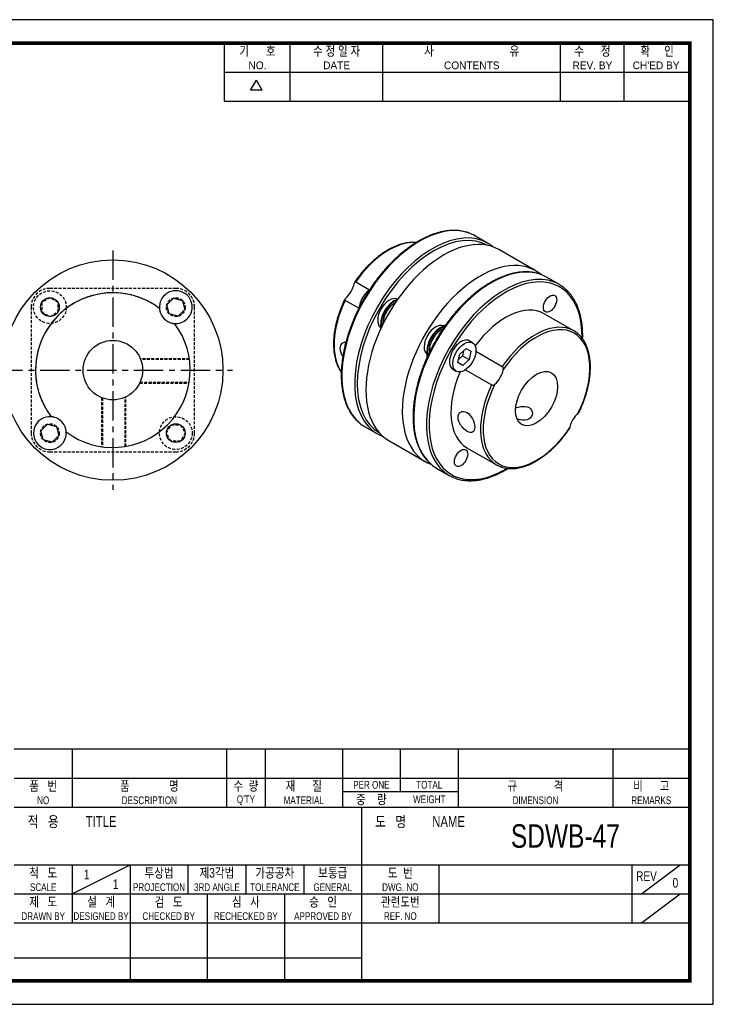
# Model space of a CAD drawing. Header units: millimetres. Extents: x 0 to 297, y 0 to 210.
# Tile 2 of 2: x 149 to 297, y 0 to 210. Entities that reach past the tile are written whole.
import ezdxf
from ezdxf.enums import TextEntityAlignment as Align

# ---------------------------------------------------------------- set-up
doc = ezdxf.new("R2010")
doc.units = ezdxf.units.MM
doc.header["$LTSCALE"] = 5
for name, pattern in [('CENTER', [2, 1.25, -0.25, 0.25, -0.25]), ('DASHED', [0.75, 0.5, -0.25]), ('HIDDEN2', [0.1875, 0.125, -0.0625])]:
    doc.linetypes.add(name, pattern=pattern)
doc.layers.get('0').update_dxf_attribs({"linetype": 'CONTINUOUS'})
for name, color, linetype in [('BM', 2, 'CONTINUOUS'), ('CT', 1, 'CENTER'), ('D', 7, 'CONTINUOUS'), ('HD', 4, 'DASHED')]:
    doc.layers.add(name, color=color, linetype=linetype)
doc.styles.get("Standard").update_dxf_attribs({"font": 'Gulim.ttf', "width": 0.8, "height": 3})

msp = doc.modelspace()

# ---------------------------------------------------------------- linework, layer by layer
for p, q in [((192.71392, 192.64074), (192.71392, 205)), ((206.72109, 192.64074), (206.72109, 205)), ((226.49591, 192.64074), (226.49591, 205)), ((264.39765, 192.64074), (264.39765, 205)), ((277.99284, 192.64074), (277.99284, 205)), ((192.71392, 198.82037), (291.58802, 198.82037)), ((198.25647, 194.97648), (199.49239, 197.11716)), ((200.72832, 194.97648), (199.49239, 197.11716)), ((200.72832, 194.97648), (198.25647, 194.97648)), ((192.71392, 192.64074), (291.58802, 192.64074)), ((292, 54.43705), (147.8086, 54.43705)), ((160.16787, 54.43705), (160.16787, 42.07779)), ((193.1259, 54.43705), (193.1259, 42.07779)), ((201.36541, 54.43705), (201.36541, 42.07779)), ((217.84443, 54.43705), (217.84443, 42.07779)), ((230.20369, 54.43705), (230.20369, 45.37359)), ((242.56295, 54.43705), (242.56295, 42.07779)), ((275.52098, 54.43705), (275.52098, 42.07779)), ((147.8086, 48.25742), (292, 48.25742)), ((217.84443, 45.37359), (242.56295, 45.37359)), ((147.8086, 42.07779), (292, 42.07779)), ((221.96418, 5), (221.96418, 42.07779)), ((147.8086, 29.71852), (292, 29.71852)), ((160.16787, 23.53889), (172.52713, 29.71852)), ((160.16787, 29.71852), (160.16787, 17.35926)), ((172.52713, 29.71852), (172.52713, 5)), ((184.88639, 29.71852), (184.88639, 23.53889)), ((197.24565, 29.71852), (197.24565, 23.53889)), ((209.60492, 29.71852), (209.60492, 23.53889)), ((238.4432, 29.71852), (238.4432, 17.35926)), ((279.64074, 29.71852), (279.64074, 17.35926)), ((281.70061, 23.53889), (289.94012, 29.71852)), ((147.8086, 23.53889), (221.96418, 23.53889)), ((189.00615, 23.53889), (189.00615, 5)), ((205.48516, 23.53889), (205.48516, 5)), ((221.96418, 23.53889), (292, 23.53889)), ((281.70061, 17.35926), (289.94012, 23.53889)), ((147.8086, 17.35926), (292, 17.35926)), ((147.8086, 9.87984), (221.96418, 9.87984))]:
    msp.add_line(p, q)
msp.add_lwpolyline([(297, 210), (0, 210), (0, 0), (297, 0)], close=True)
msp.add_lwpolyline([(292, 205, 0.8, 0.8, 0), (5, 205, 0.8, 0.8, 0), (5, 5, 0.8, 0.8, 0), (292, 5, 0.8, 0.8, 0)], format="xyseb", close=True)
at = {"layer": 'BM', "linetype": 'Continuous'}
for p, q in [((248.81778, 162.35125), (246.08363, 163.92981)), ((259.00012, 156.47247), (251.22194, 160.9632)), ((220.70151, 154.07819), (223.63451, 152.38482)), ((264.13842, 153.50587), (261.40428, 155.08443)), ((180.35931, 149.21358), (181.77353, 150.62779)), ((180.87695, 147.28172), (180.35931, 149.21358)), ((181.77353, 150.62779), (183.70538, 150.11015)), ((183.70538, 150.11015), (184.22302, 148.1783)), ((221.35665, 148.441), (218.42432, 150.13398)), ((228.84057, 150.01562), (229.72726, 150.52755)), ((228.98199, 149.93397), (228.84057, 150.01562)), ((228.98199, 149.93397), (229.53485, 150.25316)), ((182.8088, 146.76409), (180.87695, 147.28172)), ((184.22302, 148.1783), (182.8088, 146.76409)), ((267.23809, 143.63337), (260.92127, 147.28039)), ((226.01214, 144.09278), (226.01214, 145.11664)), ((226.15356, 145.03499), (226.01214, 145.11664)), ((226.15356, 144.39661), (226.15356, 145.03499)), ((238.74007, 144.30014), (239.96342, 145.00645)), ((238.88149, 144.21849), (238.74007, 144.30014)), ((238.88149, 144.21849), (239.7659, 144.72911)), ((245.62837, 141.09864), (244.92127, 141.50689)), ((235.91164, 137.99324), (235.91164, 139.40116)), ((236.05306, 139.31951), (235.91164, 139.40116)), ((236.05306, 138.29846), (236.05306, 139.31951)), ((242.51235, 136.85623), (242.87837, 138.6449)), ((242.87837, 138.6449), (244.2444, 139.85623)), ((243.67857, 139.35448), (243.46416, 138.3067)), ((244.2444, 139.85623), (245.2444, 139.27888)), ((245.2444, 139.27888), (244.87837, 137.4902)), ((246.34592, 139.27239), (251.95563, 136.03362)), ((243.51235, 136.27888), (242.51235, 136.85623)), ((243.46416, 138.3067), (242.66396, 137.59712)), ((243.46416, 138.3067), (244.87837, 137.4902)), ((244.87837, 137.4902), (243.51235, 136.27888)), ((241.42127, 135.44471), (242.12837, 135.03646)), ((249.67844, 132.08941), (244.06873, 135.32818)), ((153.48926, 122.34352), (154.90347, 123.75773)), ((154.00689, 120.41167), (153.48926, 122.34352)), ((154.90347, 123.75773), (156.83532, 123.24009)), ((156.83532, 123.24009), (157.35296, 121.30824)), ((222.58363, 123.22661), (225.31778, 121.64805)), ((155.93875, 119.89403), (154.00689, 120.41167)), ((157.35296, 121.30824), (155.93875, 119.89403)), ((227.72194, 120.26001), (235.50012, 115.76928)), ((244.42127, 118.70155), (250.73809, 115.05453)), ((237.90428, 114.38123), (240.63842, 112.80267))]:
    msp.add_line(p, q, dxfattribs=at)
at = {"layer": 'BM', "linetype": 'HIDDEN2'}
msp.add_line((181.29117, 123.55793), (183.29117, 123.55793), dxfattribs=at)
at = {"layer": 'BM', "linetype": 'Continuous'}
for centre, radius in [((168.85614, 135.26091), 23.5), ((155.42111, 148.69594), 2), ((155.42111, 148.69594), 2), ((168.85614, 135.26091), 6.35), ((182.29117, 121.82588), 2), ((182.29117, 121.82588), 2)]:
    msp.add_circle(centre, radius, dxfattribs=at)
for centre, radius, start, end in [((168.85614, 135.26091), 16.5, 52.9327985, 217.0672015), ((182.29117, 148.69594), 3.5, 0, 184.4111993), ((182.29117, 148.69594), 3.5, 184.4111993, 194.0307519), ((182.29117, 148.69594), 3.5, 194.0307519, 255.9692481), ((182.29117, 148.69594), 3.5, 265.5888007, 0), ((168.85614, 135.26091), 16.5, 232.9327985, 37.0672015), ((182.29117, 148.69594), 3.5, 255.9692481, 265.5888007), ((155.42111, 121.82588), 3.5, 85.5888007, 0), ((155.42111, 121.82588), 3.5, 75.9692481, 85.5888007), ((155.42111, 121.82588), 3.5, 14.0307519, 75.9692481), ((155.42111, 121.82588), 3.5, 4.4111993, 14.0307519), ((155.42111, 121.82588), 3.5, 0, 4.4111993)]:
    msp.add_arc(centre, radius, start, end, dxfattribs=at)
at = {"layer": 'BM', "linetype": 'HIDDEN2'}
for centre, radius, start, end in [((168.85614, 135.26091), 16.5, 52.9327985, 217.0672015), ((182.29117, 148.69594), 3.5, 184.4111993, 194.0307519), ((182.29117, 148.69594), 3.5, 255.9692481, 258.1809952), ((182.29117, 148.69594), 3.5, 258.7240305, 265.5888007), ((155.42111, 121.82588), 3.5, 78.7240305, 85.5888007), ((155.42111, 121.82588), 3.5, 75.9692481, 78.1809952), ((155.42111, 121.82588), 3.5, 4.4111993, 14.0307519)]:
    msp.add_arc(centre, radius, start, end, dxfattribs=at)
at = {"layer": 'BM', "linetype": 'Continuous'}
for centre, major_axis, start_param, end_param in [((234.33363, 143.57821), (-11.75, -20.3516), 3.233367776, 6.192457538), ((237.06778, 141.99965), (11.75, 20.3516), 0.093669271, 3.049271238), ((237.35062, 141.83635), (-11.55, -20.00519), 3.144857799, 6.279920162), ((234.33363, 143.57821), (-11.75, -20.3516), 3.141592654, 3.233367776), ((227.73397, 147.38853), (-8.25, -14.28942), 3.406903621, 4.573935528), ((239.47194, 140.61161), (11.75, 20.3516), 0, 3.141592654), ((237.06778, 141.99965), (11.75, 20.3516), 0, 0.093669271), ((237.06778, 141.99965), (11.75, 20.3516), 6.191491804, 6.283185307), ((247.25012, 136.12088), (11.75, 20.3516), 0, 3.238936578), ((249.65428, 134.73283), (-11.75, -20.3516), 3.234674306, 6.189248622), ((252.38842, 133.15427), (11.75, 20.3516), 0.090933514, 3.048719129), ((252.67127, 132.99097), (-11.55, -20.00519), 2.337901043, 6.283185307), ((247.25012, 136.12088), (11.75, 20.3516), 6.186108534, 6.283185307), ((249.65428, 134.73283), (-11.75, -20.3516), 3.141592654, 3.234674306), ((217.95113, 153.03666), (-1.75, -3.03109), 1.03028098, 2.111311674), ((252.38842, 133.15427), (11.75, 20.3516), 0, 0.090933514), ((252.38842, 133.15427), (11.75, 20.3516), 6.189906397, 6.283185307), ((223.84368, 149.63459), (-1.75, -3.03109), 4.033399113, 5.396496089), ((227.73397, 147.38853), (8.25, 14.28942), 1.709249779, 2.874507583), ((227.85062, 147.32118), (-1.75, -3.03109), 3.193522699, 6.231255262), ((228.84057, 146.74963), (-2, -3.4641), 3.926990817, 5.497787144), ((228.98199, 146.66798), (-2, -3.4641), 3.926990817, 5.497787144), ((228.98199, 146.66798), (1.75, 3.03109), 0.74757245, 2.394020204), ((252.67127, 132.99097), (-8.25, -14.28942), 3.141592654, 4.516745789), ((237.75012, 141.6057), (1.75, 3.03109), 0.051930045, 3.089662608), ((258.98809, 129.34395), (-8.25, -14.28942), 3.235589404, 4.573935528), ((259.27093, 129.18065), (-8.05, -13.94301), 1.682895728, 4.600289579), ((238.74007, 141.03416), (-2, -3.4641), 3.926990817, 5.497787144), ((238.88149, 140.95251), (-2, -3.4641), 3.926990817, 5.497787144), ((238.88149, 140.95251), (1.75, 3.03109), 0.639844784, 2.501130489), ((258.98809, 129.34395), (-8.25, -14.28942), 3.053892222, 3.235589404), ((243.17127, 138.4758), (1.75, 3.03109), 0, 3.141592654), ((252.67127, 132.99097), (8.25, 14.28942), 1.766439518, 3.141592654), ((249.77093, 134.66548), (1.75, 3.03109), 4.171873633, 5.252904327), ((258.98809, 129.34395), (8.25, 14.28942), 1.709249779, 3.053892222), ((259.27093, 129.18065), (8.05, 13.94301), 1.682895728, 4.600289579), ((268.77093, 123.69583), (-1.75, -3.03109), 4.171873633, 5.252904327), ((234.33363, 143.57821), (-11.75, -20.3516), 6.192457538, 6.283185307), ((237.06778, 141.99965), (11.75, 20.3516), 3.049271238, 3.23408373), ((258.98809, 129.34395), (8.25, 14.28942), 3.053892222, 3.235589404), ((249.65428, 134.73283), (-11.75, -20.3516), 6.189248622, 6.283185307), ((252.38842, 133.15427), (11.75, 20.3516), 3.048719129, 3.233682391), ((252.67127, 132.99097), (-11.55, -20.00519), 0, 0.80358057)]:
    msp.add_ellipse(centre, major_axis=major_axis, ratio=0.577350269, start_param=start_param, end_param=end_param, dxfattribs=at)
for centre, major_axis in [((262.17127, 149.44545), (-1, -1.73205)), ((262.17127, 149.44545), (-1, -1.73205)), ((243.87837, 138.06755), (1.75, 3.03109)), ((259.27093, 129.18065), (3.175, 5.49926)), ((243.17127, 116.53649), (-1, -1.73205)), ((243.17127, 116.53649), (-1, -1.73205))]:
    msp.add_ellipse(centre, major_axis=major_axis, ratio=0.577350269, dxfattribs=at)
for points, knots in [([(244.91892, 164.48283), (244.9075, 164.48768), (244.71543, 164.56912), (244.28672, 164.70286), (243.67514, 164.86206), (243.03517, 164.97584), (242.37977, 165.04634), (241.70705, 165.07268), (241.01921, 165.05488), (240.31742, 164.99287), (239.60324, 164.88671), (238.87819, 164.73657), (238.14384, 164.54278), (237.40178, 164.30573), (236.65359, 164.02596), (235.90087, 163.70409), (235.14521, 163.34084), (234.38816, 162.93703), (233.63131, 162.49354), (232.87618, 162.01135), (232.12432, 161.49149), (231.37723, 160.93508), (230.63641, 160.34328), (229.90333, 159.71734), (229.17945, 159.05855), (228.46622, 158.36829), (227.76506, 157.64796), (227.07736, 156.89905), (226.4045, 156.1231), (225.74783, 155.32168), (225.10865, 154.49642), (224.48825, 153.64902), (223.88787, 152.78118), (223.30872, 151.89467), (222.75197, 150.99128), (222.21874, 150.07285), (221.71011, 149.14124), (221.22711, 148.19833), (220.77072, 147.24602), (220.34188, 146.28625), (219.94145, 145.32094), (219.57027, 144.35204), (219.22909, 143.38151), (218.91863, 142.41129), (218.63954, 141.44335), (218.3924, 140.47961), (218.17776, 139.52203), (217.99607, 138.57252), (217.84774, 137.63299), (217.73313, 136.70533), (217.65252, 135.79141), (217.60613, 134.89307), (217.59412, 134.01214), (217.61658, 133.1504), (217.67355, 132.30963), (217.76498, 131.49158), (217.89076, 130.69795), (218.05071, 129.93045), (218.24454, 129.19072), (218.4719, 128.48037), (218.73235, 127.80098), (219.02531, 127.15406), (219.35013, 126.5411), (219.7061, 125.96329), (220.0921, 125.42258), (220.50821, 124.91761), (220.94958, 124.45877), (221.30454, 124.12835), (221.49557, 123.98225), (221.53545, 123.95183)], [0, 0, 0, 0, 0.000815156, 0.015915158, 0.031031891, 0.046172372, 0.061341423, 0.076541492, 0.091772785, 0.107033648, 0.122321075, 0.137631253, 0.152960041, 0.168303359, 0.183657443, 0.199018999, 0.214385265, 0.229754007, 0.245123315, 0.260491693, 0.275858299, 0.29122257, 0.306584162, 0.321942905, 0.337298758, 0.352651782, 0.368002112, 0.383349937, 0.398695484, 0.414039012, 0.429380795, 0.444721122, 0.460060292, 0.475398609, 0.490736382, 0.50607392, 0.521411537, 0.536749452, 0.552087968, 0.567427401, 0.582768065, 0.598110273, 0.613454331, 0.628800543, 0.6441492, 0.659500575, 0.674854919, 0.690212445, 0.705573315, 0.720937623, 0.736305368, 0.751676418, 0.767050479, 0.78242704, 0.797805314, 0.813183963, 0.828561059, 0.843934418, 0.859301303, 0.874658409, 0.890001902, 0.905327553, 0.920630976, 0.935907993, 0.951155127, 0.966370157, 0.981552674, 0.99670451, 1, 1, 1, 1]), ([(233.56355, 162.44794), (233.47494, 162.45718), (233.19922, 162.48047), (232.72831, 162.49247), (232.14395, 162.46268), (231.54655, 162.38858), (230.9378, 162.27028), (230.31964, 162.10809), (229.69398, 161.9025), (229.06278, 161.65416), (228.42798, 161.36388), (227.79149, 161.03261), (227.15522, 160.66143), (226.52102, 160.25154), (225.89073, 159.8042), (225.26613, 159.32081), (224.64901, 158.80283), (224.04107, 158.25179), (223.44408, 157.66937), (222.85956, 157.05715), (222.28967, 156.41742), (221.73417, 155.75016), (221.20148, 155.06435), (220.76227, 154.46502), (220.53544, 154.12911), (220.45064, 154.0032)], [0.1202604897, 0.1202604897, 0.1202604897, 0.1202604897, 0.1392194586, 0.1788156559, 0.2185462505, 0.2584026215, 0.298368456, 0.3384234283, 0.3785463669, 0.418717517, 0.4589198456, 0.4991395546, 0.539365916, 0.5795893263, 0.619805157, 0.6600105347, 0.700203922, 0.7403847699, 0.7805532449, 0.8207100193, 0.860856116, 0.9009927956, 0.9411214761, 0.9812436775, 1, 1, 1, 1]), ([(250.02442, 161.50173), (250.00766, 161.51551), (249.96003, 161.554), (249.91263, 161.59028), (249.87673, 161.6177)], [0.995421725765, 0.995421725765, 0.995421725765, 0.995421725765, 0.997030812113, 1, 1, 1, 1]), ([(260.22021, 155.63978), (260.11042, 155.68301), (259.83461, 155.79066), (259.30972, 155.94097), (258.68615, 156.07758), (258.03796, 156.17039), (257.37409, 156.21932), (256.69377, 156.22414), (255.99895, 156.18476), (255.29092, 156.10118), (254.57124, 155.97352), (253.84146, 155.80203), (253.10314, 155.58706), (252.35789, 155.32909), (251.60729, 155.02868), (250.85294, 154.68652), (250.0964, 154.30337), (249.33926, 153.88007), (248.58306, 153.41757), (247.82934, 152.91686), (247.07962, 152.37902), (246.3354, 151.80518), (245.59817, 151.19656), (244.8694, 150.55442), (244.15054, 149.88009), (243.44303, 149.17497), (242.74826, 148.44051), (242.06764, 147.6782), (241.40251, 146.88961), (240.75422, 146.07635), (240.12405, 145.24007), (239.51327, 144.38248), (238.9231, 143.5053), (238.35474, 142.61033), (237.80934, 141.69937), (237.28798, 140.77427), (236.79173, 139.8369), (236.3216, 138.88917), (235.87855, 137.93297), (235.46347, 136.97026), (235.07722, 136.00295), (234.72059, 135.03302), (234.39432, 134.06239), (234.09909, 133.09304), (233.83553, 132.12691), (233.60419, 131.16593), (233.40557, 130.21205), (233.24012, 129.26717), (233.10821, 128.3332), (233.01017, 127.41202), (232.94623, 126.50548), (232.91661, 125.61541), (232.92142, 124.74363), (232.96072, 123.8919), (233.03452, 123.062), (233.14274, 122.25566), (233.28523, 121.47457), (233.46175, 120.72042), (233.672, 119.99484), (233.91558, 119.29941), (234.19197, 118.63568), (234.50057, 118.00516), (234.84072, 117.40916), (235.21136, 116.84943), (235.61257, 116.32559), (236.0397, 115.84465), (236.45231, 115.43783), (236.70376, 115.23193), (236.8217, 115.13611)], [0, 0, 0, 0, 0.007751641, 0.022882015, 0.038032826, 0.053210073, 0.068417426, 0.083656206, 0.098925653, 0.114223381, 0.129545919, 0.144889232, 0.160249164, 0.175621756, 0.191003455, 0.206391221, 0.221782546, 0.237175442, 0.252568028, 0.267959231, 0.283348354, 0.298734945, 0.314118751, 0.32949967, 0.344877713, 0.360252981, 0.375625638, 0.390995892, 0.406363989, 0.421730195, 0.437094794, 0.45245808, 0.467820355, 0.483181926, 0.498543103, 0.513904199, 0.529265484, 0.544627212, 0.559989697, 0.575353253, 0.590718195, 0.606084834, 0.621453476, 0.636824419, 0.652197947, 0.667574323, 0.682953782, 0.698336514, 0.713722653, 0.729112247, 0.744505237, 0.759901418, 0.775300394, 0.790701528, 0.806103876, 0.821505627, 0.836904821, 0.852299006, 0.867685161, 0.883059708, 0.898418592, 0.913757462, 0.929071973, 0.944358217, 0.959613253, 0.974835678, 0.990026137, 1, 1, 1, 1]), ([(220.70151, 154.07819), (220.6544, 154.10539), (220.60779, 154.11242), (220.52647, 154.09145), (220.4922, 154.06421), (220.40783, 153.9544), (220.3746, 153.84667), (220.35216, 153.73006)], [0, 0, 0, 0, 0.25, 0.25, 0.5, 0.5, 1, 1, 1, 1]), ([(269.11314, 141.93212), (269.11638, 142.04471), (269.1251, 142.4517), (269.12129, 143.14348), (269.08198, 143.9952), (269.00818, 144.8251), (268.89996, 145.63145), (268.75748, 146.41253), (268.58095, 147.16668), (268.3707, 147.89227), (268.12713, 148.5877), (267.85073, 149.25143), (267.54214, 149.88194), (267.20198, 150.47794), (266.83134, 151.03768), (266.43014, 151.56151), (266.00301, 152.0425), (265.58811, 152.45138), (265.33448, 152.65902), (265.21389, 152.75696)], [0.7539586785, 0.7539586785, 0.7539586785, 0.7539586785, 0.7598128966, 0.7752032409, 0.7905957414, 0.8059894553, 0.8213825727, 0.8367731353, 0.8521586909, 0.867536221, 0.8829021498, 0.8982524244, 0.9135826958, 0.9288886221, 0.9441662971, 0.9594127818, 0.974626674, 0.9898086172, 1, 1, 1, 1]), ([(218.36081, 150.38703), (218.23441, 150.12119), (218.01131, 149.64937), (217.67076, 148.85041), (217.35616, 148.04327), (217.06949, 147.22843), (216.81421, 146.41546), (216.59038, 145.60473), (216.3989, 144.79907), (216.2403, 144.00062), (216.11514, 143.21169), (216.02384, 142.43452), (215.96676, 141.67132), (215.94417, 140.92427), (215.95625, 140.19554), (216.0031, 139.48724), (216.08471, 138.80148), (216.20096, 138.14036), (216.35165, 137.50591), (216.53639, 136.90015), (216.7547, 136.32502), (217.00589, 135.78247), (217.28918, 135.27409), (217.49948, 134.95836), (217.61004, 134.80603), (217.61055, 134.80532)], [0, 0, 0, 0, 0.0364721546, 0.076643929, 0.1168220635, 0.157008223, 0.197204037, 0.2374110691, 0.277630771, 0.317864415, 0.3581129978, 0.3983771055, 0.4386567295, 0.4789510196, 0.5192579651, 0.5595739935, 0.5998924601, 0.6402028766, 0.6804928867, 0.7207466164, 0.7609447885, 0.8010655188, 0.8410860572, 0.8809855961, 0.8811716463, 0.8811716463, 0.8811716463, 0.8811716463]), ([(218.55114, 150.61059), (218.4609, 150.53245), (218.38438, 150.44969), (218.33177, 150.32211), (218.32532, 150.27885), (218.34787, 150.19794), (218.37728, 150.16115), (218.42432, 150.13398)], [0, 0, 0, 0, 0.5, 0.5, 0.75, 0.75, 1, 1, 1, 1]), ([(268.36129, 126.34553), (268.48767, 126.61134), (268.71076, 127.08314), (269.0513, 127.88207), (269.36589, 128.68921), (269.65257, 129.50406), (269.90785, 130.31703), (270.13167, 131.12775), (270.32316, 131.93342), (270.48175, 132.73186), (270.60692, 133.52079), (270.69822, 134.29796), (270.7553, 135.06116), (270.77789, 135.80821), (270.76581, 136.53694), (270.71896, 137.24524), (270.63735, 137.931), (270.52109, 138.59212), (270.37041, 139.22657), (270.18567, 139.83233), (269.96736, 140.40746), (269.71616, 140.95001), (269.43287, 141.45838), (269.11868, 141.93016), (268.77402, 142.36658), (268.4029, 142.7562), (268.12033, 143.02002), (267.97416, 143.12752), (267.96111, 143.1371)], [0, 0, 0, 0, 0.036353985, 0.076400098, 0.116452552, 0.156513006, 0.196583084, 0.236664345, 0.276758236, 0.316866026, 0.356988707, 0.397126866, 0.437280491, 0.477448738, 0.517629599, 0.557819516, 0.598011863, 0.638196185, 0.678360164, 0.718487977, 0.758560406, 0.798555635, 0.838450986, 0.878225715, 0.917864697, 0.957362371, 0.996725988, 1, 1, 1, 1]), ([(218.5706, 141.16004), (218.32256, 141.18672), (218.08871, 141.14234), (217.53445, 140.82207), (217.31351, 140.38291), (217.31876, 139.31953), (217.54151, 138.7008), (217.91499, 138.14192), (217.92174, 138.13191), (217.92852, 138.12194)], [0.0568956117, 0.0568956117, 0.0568956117, 0.0568956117, 0.125, 0.125, 0.25, 0.25, 0.375, 0.375, 0.3772857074, 0.3772857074, 0.3772857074, 0.3772857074]), ([(252.17197, 135.35888), (252.19452, 135.47611), (252.19557, 135.60244), (252.14444, 135.78992), (252.11814, 135.85208), (252.04696, 135.96107), (252.00268, 136.00646), (251.95563, 136.03362)], [0, 0, 0, 0, 0.5, 0.5, 0.75, 0.75, 1, 1, 1, 1]), ([(249.67844, 132.08941), (249.72556, 132.06221), (249.78709, 132.04656), (249.91705, 132.03945), (249.98409, 132.04776), (250.17257, 132.09748), (250.28118, 132.16169), (250.37095, 132.23942)], [0, 0, 0, 0, 0.25, 0.25, 0.5, 0.5, 1, 1, 1, 1]), ([(244.46901, 122.18616), (244.93693, 121.91601), (245.35774, 121.85386), (245.92767, 122.1827), (246.08008, 122.58094), (246.06625, 123.63802), (245.90237, 124.29155), (245.30356, 125.46884), (244.87363, 125.96807), (243.95009, 126.50172), (243.45924, 126.53069), (242.74689, 126.12034), (242.53004, 125.68871), (242.54515, 124.61833), (242.77673, 124.00278), (243.50764, 122.92271), (244.0011, 122.45631), (244.46901, 122.18616)], [0, 0, 0, 0, 0.125, 0.125, 0.25, 0.25, 0.375, 0.375, 0.5, 0.5, 0.625, 0.625, 0.75, 0.75, 0.875, 0.875, 1, 1, 1, 1]), ([(254.82592, 127.19911), (255.16107, 127.32473), (255.52989, 127.42767), (256.5472, 127.58861), (257.19681, 127.53901), (257.66904, 127.26637)], [0.8043860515, 0.8043860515, 0.8043860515, 0.8043860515, 0.875, 0.875, 1, 1, 1, 1]), ([(257.66904, 127.26637), (258.14128, 126.99372), (258.40168, 126.51687), (258.40087, 125.56694), (258.1343, 125.1002), (257.19989, 124.57913), (256.54512, 124.5318), (255.63433, 124.69393), (255.36835, 124.76596), (255.11464, 124.85303)], [0, 0, 0, 0, 0.125, 0.125, 0.25, 0.25, 0.375, 0.375, 0.4262818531, 0.4262818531, 0.4262818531, 0.4262818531]), ([(251.59018, 114.65752), (251.67509, 114.62374), (251.90121, 114.53463), (252.33956, 114.41583), (252.87041, 114.31299), (253.4246, 114.25453), (253.99374, 114.24001), (254.57811, 114.2698), (255.17551, 114.3439), (255.78425, 114.4622), (256.40242, 114.62439), (257.02807, 114.82998), (257.65927, 115.07833), (258.29407, 115.36861), (258.93056, 115.69987), (259.56684, 116.07105), (260.20104, 116.48095), (260.83133, 116.92828), (261.45592, 117.41167), (262.07305, 117.92965), (262.68098, 118.48069), (263.27798, 119.06311), (263.86249, 119.67533), (264.43239, 120.31506), (264.98789, 120.98232), (265.52058, 121.66814), (265.95977, 122.26746), (266.1866, 122.60336), (266.27139, 122.72925)], [0, 0, 0, 0, 0.018521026, 0.057888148, 0.097342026, 0.136912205, 0.176614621, 0.216451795, 0.256415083, 0.296488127, 0.336650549, 0.376881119, 0.417160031, 0.457470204, 0.497797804, 0.538132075, 0.578463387, 0.618787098, 0.659100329, 0.699401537, 0.739690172, 0.779966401, 0.820230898, 0.860484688, 0.900729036, 0.940965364, 0.981195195, 1, 1, 1, 1]), ([(226.49178, 121.09111), (226.4998, 121.08771), (226.55053, 121.06623), (226.60324, 121.04565), (226.64984, 121.02849)], [0, 0, 0, 0, 0.000572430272, 0.004202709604, 0.004202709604, 0.004202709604, 0.004202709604]), ([(241.80937, 112.2523), (241.92392, 112.20714), (242.20364, 112.09789), (242.73291, 111.9461), (243.35657, 111.80954), (244.00474, 111.71671), (244.66862, 111.66778), (245.34893, 111.66297), (246.04376, 111.70235), (246.75178, 111.78593), (247.47146, 111.91358), (248.20125, 112.08507), (248.93956, 112.30004), (249.68481, 112.55801), (250.43541, 112.85842), (251.18976, 113.20058), (251.9463, 113.58373), (252.60225, 113.95046), (253.00544, 114.1928), (253.15637, 114.2859)], [0, 0, 0, 0, 0.0080847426, 0.0232066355, 0.0383489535, 0.0535176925, 0.0687165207, 0.083946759, 0.0992076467, 0.1144967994, 0.1298107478, 0.1451454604, 0.1604967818, 0.1758607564, 0.1912338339, 0.2066129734, 0.2219956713, 0.2373799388, 0.2465958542, 0.2465958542, 0.2465958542, 0.2465958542])]:
    msp.add_open_spline(points, degree=3, knots=knots, dxfattribs=at)
for points in [[(268.36351, 126.3474), (268.32516, 126.26923), (268.25359, 126.19347), (268.17092, 126.12189)], [(266.36989, 123.00243), (266.34938, 122.89581), (266.31989, 122.79713), (266.2725, 122.72529)]]:
    msp.add_open_spline(points, degree=3, dxfattribs=at)
at = {"layer": 'CT'}
for p, q in [((168.85614, 160.76091), (168.85614, 109.76091)), ((143.35614, 135.26091), (194.35614, 135.26091))]:
    msp.add_line(p, q, dxfattribs=at)
at = {"layer": 'HD', "linetype": 'HIDDEN2'}
for p, q in [((182.29117, 152.69594), (155.42111, 152.69594)), ((155.42111, 150.69594), (153.68906, 149.69594)), ((153.68906, 149.69594), (153.68906, 147.69594)), ((157.15316, 149.69594), (155.42111, 150.69594)), ((157.15316, 147.69594), (157.15316, 149.69594)), ((151.42111, 148.69594), (151.42111, 121.82588)), ((153.68906, 147.69594), (155.42111, 146.69594)), ((155.42111, 146.69594), (157.15316, 147.69594)), ((186.29117, 121.82588), (186.29117, 148.69594)), ((185.20534, 137.4943), (174.80206, 137.4943)), ((174.65124, 132.66217), (185.15145, 132.66217)), ((166.62274, 129.31498), (166.62274, 118.9117)), ((171.45488, 118.9656), (171.45488, 129.4658)), ((180.29117, 121.82588), (181.29117, 123.55793)), ((181.29117, 120.09383), (180.29117, 121.82588)), ((183.29117, 123.55793), (184.29117, 121.82588)), ((184.29117, 121.82588), (183.29117, 120.09383)), ((183.29117, 120.09383), (181.29117, 120.09383)), ((155.42111, 117.82588), (182.29117, 117.82588))]:
    msp.add_line(p, q, dxfattribs=at)
at = {"layer": 'HD', "color": 1, "linetype": 'HIDDEN2'}
for p, q in [((185.18047, 137.66217), (174.73461, 137.66217)), ((174.57176, 132.4943), (185.12254, 132.4943)), ((166.45488, 129.38243), (166.45488, 118.93657)), ((171.62274, 118.99451), (171.62274, 129.54528))]:
    msp.add_line(p, q, dxfattribs=at)
at = {"layer": 'HD', "linetype": 'HIDDEN2'}
for centre, radius in [((155.42111, 148.69594), 3.5), ((182.29117, 148.69594), 2), ((182.29117, 121.82588), 3.5), ((155.42111, 121.82588), 2), ((155.42111, 121.82588), 2)]:
    msp.add_circle(centre, radius, dxfattribs=at)
for centre, start, end in [((155.42111, 148.69594), 90, 180), ((182.29117, 148.69594), 0, 90), ((155.42111, 121.82588), 180, 270), ((182.29117, 121.82588), 270, 0)]:
    msp.add_arc(centre, 4, start, end, dxfattribs=at)

# ---------------------------------------------------------------- texts
at = {"layer": 'D', "width": 0.8}
for s, height, p in [('기      호', 2.059877, (199.71751, 203.3521)), ('수 정 일 자', 2.059877, (216.6085, 203.3521)), ('사                           유', 2.0598771, (245.44678, 203.3521)), ('수      정', 2.059877, (271.19524, 203.3521)), ('확     인', 2.059877, (284.99642, 203.3521)), ('품   번', 2.059877, (153.98824, 46.60952)), ('품              명', 2.0598771, (176.64688, 46.60952)), ('수  량', 2.059877, (197.24565, 46.60952)), ('재      질', 2.059877, (209.60492, 46.60952)), ('PER ONE', 1.647902, (224.02406, 46.8155)), ('TOTAL', 1.647902, (236.38332, 46.8155)), ('규             격', 2.0598771, (259.04197, 46.60952)), ('비      고', 2.059877, (283.76049, 46.60952)), ('NO', 1.647902, (153.98824, 43.5197)), ('DESCRIPTION', 1.6479017, (176.64688, 43.5197)), ("Q'TY", 1.647902, (197.24565, 43.5197)), ('MATERIAL', 1.647902, (209.60492, 43.5197)), ('중    량', 2.059877, (224.02406, 43.72569)), ('WEIGHT', 1.647902, (236.38332, 43.72569)), ('DIMENSION', 1.647902, (259.04197, 43.5197)), ('REMARKS', 1.647902, (283.76049, 43.5197)), ('적   용', 2.307062, (153.98824, 38.98797)), ('TITLE', 2.307062, (166.3475, 38.98797)), ('도   명', 2.307062, (228.14381, 38.98797)), ('NAME', 2.307062, (240.50307, 38.98797)), ('SDWB-47', 5, (265.42755, 35.89816)), ('척   도', 2.059877, (153.98824, 28.07062)), ('투상법', 2.059877, (178.70676, 28.07062)), ('제3각법', 2.059877, (191.06602, 28.07062)), ('가공공차', 2.059877, (203.42529, 28.07062)), ('보통급', 2.059877, (215.78455, 28.07062)), ('도  번', 2.059877, (230.20369, 28.07062)), ('1', 2.05988, (163.25768, 27.65865)), ('REV', 2.059877, (282.73055, 27.34967)), ('SCALE', 1.647902, (153.98824, 24.98081)), ('1', 2.05988, (169.43731, 25.59877)), ('PROJECTION', 1.647902, (178.70676, 24.98081)), ('3RD ANGLE', 1.647902, (191.06602, 24.98081)), ('TOLERANCE', 1.647902, (203.42529, 24.98081)), ('GENERAL', 1.647902, (215.78455, 24.98081)), ('DWG. NO', 1.647902, (230.20369, 24.98081)), ('0', 2.05988, (288.91018, 25.90775)), ('제   도', 2.059877, (153.98824, 21.89099)), ('설   계', 2.059877, (166.3475, 21.89099)), ('검   도', 2.059877, (180.76664, 21.89099)), ('심   사', 2.059877, (197.24565, 21.89099)), ('승   인', 2.059877, (213.72467, 21.89099)), ('관련도번', 2.059877, (230.20369, 21.89099)), ('REF. NO', 1.647902, (230.20369, 18.80118))]:
    msp.add_text(s, height=height, dxfattribs=at).set_placement(p, align=Align.MIDDLE)
at = {"layer": 'D'}
for s, p in [('NO.', (199.71751, 200.26228)), ('DATE', (216.6085, 200.26228)), ('CONTENTS', (245.44678, 200.26228)), ('REV. BY', (271.19524, 200.26228)), ("CH'ED BY", (284.79043, 200.26228))]:
    msp.add_text(s, height=1.647902, dxfattribs=at).set_placement(p, align=Align.MIDDLE)
at = {"layer": 'D', "width": 0.8}
for s, height, p in [('DRAWN BY', 1.647902, (153.98824, 17.97719)), ('DESIGNED BY', 1.6479017, (166.3475, 17.97719)), ('CHECKED BY', 1.647902, (180.76664, 17.97719)), ('RECHECKED BY', 1.6479017, (197.24565, 17.97719)), ('APPROVED BY', 1.6479017, (213.72467, 17.97719))]:
    msp.add_text(s, height=height, dxfattribs=at).set_placement(p, align=Align.CENTER)

doc.saveas('drawing.dxf')
